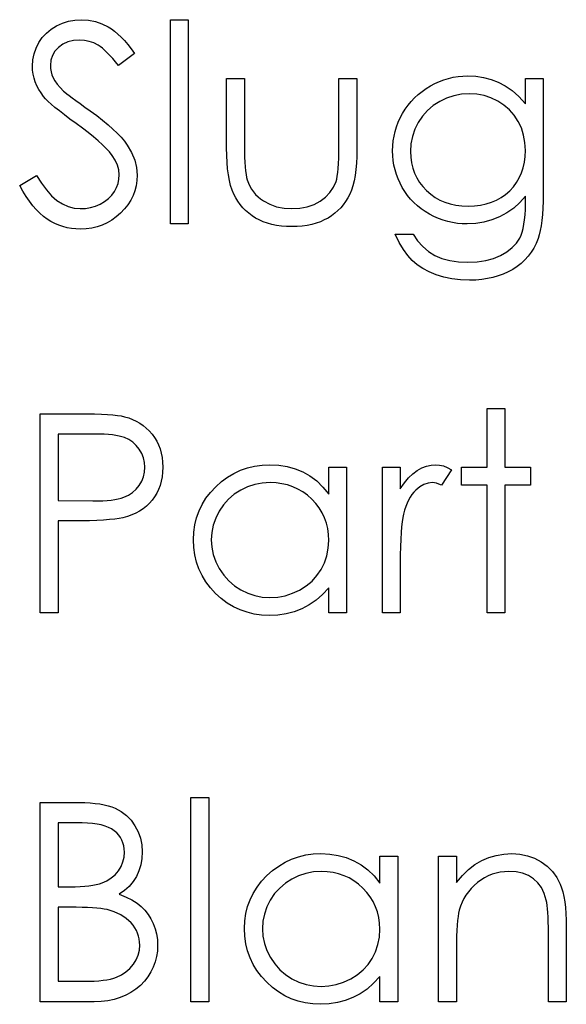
# Model space of a CAD drawing. Header units: inches. Extents: x 1687 to 2505, y -239 to -56.
# Tile 193 of 256: x 1856.743 to 1857.121, y -89.507 to -88.826. Entities that reach past the tile are written whole.
import ezdxf

# ---------------------------------------------------------------- set-up
doc = ezdxf.new("R2010")
doc.units = ezdxf.units.IN
doc.header["$LTSCALE"] = 0.5
doc.header["$MEASUREMENT"] = 0

msp = doc.modelspace()

# ---------------------------------------------------------------- linework, layer by layer
at = {"color": 7, "linetype": 'Continuous'}
for p, q in [((1856.76859, -88.83024), (1856.77265, -88.82839)), ((1856.77265, -88.82839), (1856.7769, -88.82704)), ((1856.7769, -88.82704), (1856.78129, -88.82627)), ((1856.78129, -88.82627), (1856.78587, -88.82599)), ((1856.78587, -88.82599), (1856.79073, -88.82629)), ((1856.79073, -88.82629), (1856.79545, -88.82723)), ((1856.79545, -88.82723), (1856.79998, -88.82881)), ((1856.79998, -88.82881), (1856.80437, -88.83099)), ((1856.84732, -88.82599), (1856.85968, -88.82599)), ((1856.84732, -88.96732), (1856.84732, -88.82599)), ((1856.85968, -88.82599), (1856.85968, -88.96732)), ((1856.75871, -88.83836), (1856.76155, -88.83524)), ((1856.76155, -88.83524), (1856.76487, -88.83256)), ((1856.76487, -88.83256), (1856.76859, -88.83024)), ((1856.80437, -88.83099), (1856.80655, -88.83237)), ((1856.80655, -88.83237), (1856.80873, -88.83399)), ((1856.80873, -88.83399), (1856.81096, -88.8359)), ((1856.81096, -88.8359), (1856.81323, -88.83805)), ((1856.75438, -88.84562), (1856.75628, -88.84183)), ((1856.75628, -88.84183), (1856.75871, -88.83836)), ((1856.7764, -88.84139), (1856.77298, -88.84297)), ((1856.78024, -88.84043), (1856.7764, -88.84139)), ((1856.78449, -88.84012), (1856.78024, -88.84043)), ((1856.78789, -88.84034), (1856.78449, -88.84012)), ((1856.79114, -88.84098), (1856.78789, -88.84034)), ((1856.79426, -88.84205), (1856.79114, -88.84098)), ((1856.79725, -88.84357), (1856.79426, -88.84205)), ((1856.81323, -88.83805), (1856.81552, -88.84048)), ((1856.81552, -88.84048), (1856.81784, -88.84316)), ((1856.75302, -88.84959), (1856.75438, -88.84562)), ((1856.76746, -88.84782), (1856.76569, -88.85078)), ((1856.76995, -88.84517), (1856.76746, -88.84782)), ((1856.77298, -88.84297), (1856.76995, -88.84517)), ((1856.79874, -88.84454), (1856.79725, -88.84357)), ((1856.80034, -88.84575), (1856.79874, -88.84454)), ((1856.80199, -88.84719), (1856.80034, -88.84575)), ((1856.8037, -88.84885), (1856.80199, -88.84719)), ((1856.80553, -88.85072), (1856.8037, -88.84885)), ((1856.82258, -88.84931), (1856.81141, -88.85779)), ((1856.81784, -88.84316), (1856.82021, -88.84611)), ((1856.82021, -88.84611), (1856.82258, -88.84931)), ((1856.75192, -88.85815), (1856.7522, -88.85379)), ((1856.7522, -88.85379), (1856.75302, -88.84959)), ((1856.76465, -88.85403), (1856.76429, -88.85757)), ((1856.76569, -88.85078), (1856.76465, -88.85403)), ((1856.8074, -88.85285), (1856.80553, -88.85072)), ((1856.80936, -88.85519), (1856.8074, -88.85285)), ((1856.81141, -88.85779), (1856.80936, -88.85519)), ((1856.75203, -88.86094), (1856.75192, -88.85815)), ((1856.75239, -88.8637), (1856.75203, -88.86094)), ((1856.76429, -88.85757), (1856.7644, -88.85978)), ((1856.7644, -88.85978), (1856.76478, -88.86196)), ((1856.76478, -88.86196), (1856.76536, -88.86411)), ((1856.753, -88.8664), (1856.75239, -88.8637)), ((1856.75385, -88.86902), (1856.753, -88.8664)), ((1856.75493, -88.87165), (1856.75385, -88.86902)), ((1856.76536, -88.86411), (1856.76622, -88.86624)), ((1856.76622, -88.86624), (1856.76741, -88.86839)), ((1856.76741, -88.86839), (1856.76898, -88.87062)), ((1856.88618, -88.86662), (1856.89855, -88.86662)), ((1856.88618, -88.91473), (1856.88618, -88.86662)), ((1856.89855, -88.86662), (1856.89855, -88.91333)), ((1856.96391, -88.91333), (1856.96391, -88.86662)), ((1856.96391, -88.86662), (1856.97628, -88.86662)), ((1856.97628, -88.86662), (1856.97628, -88.91565)), ((1857.03024, -88.87021), (1857.03336, -88.86877)), ((1857.03336, -88.86877), (1857.03654, -88.86759)), ((1857.03654, -88.86759), (1857.03974, -88.86659)), ((1857.03974, -88.86659), (1857.043, -88.86585)), ((1857.043, -88.86585), (1857.04631, -88.8653)), ((1857.04631, -88.8653), (1857.04965, -88.86497)), ((1857.04965, -88.86497), (1857.05302, -88.86486)), ((1857.05302, -88.86486), (1857.05856, -88.86513)), ((1857.05856, -88.86513), (1857.06392, -88.86593)), ((1857.06392, -88.86593), (1857.06908, -88.86726)), ((1857.06908, -88.86726), (1857.07405, -88.86913)), ((1857.07405, -88.86913), (1857.07888, -88.87167)), ((1857.09288, -88.86662), (1857.10524, -88.86662)), ((1857.09288, -88.88423), (1857.09288, -88.86662)), ((1857.10524, -88.86662), (1857.10524, -88.94653)), ((1856.75625, -88.87419), (1856.75493, -88.87165)), ((1856.75783, -88.87667), (1856.75625, -88.87419)), ((1856.75962, -88.87913), (1856.75783, -88.87667)), ((1856.76898, -88.87062), (1856.77097, -88.87294)), ((1856.77097, -88.87294), (1856.77337, -88.87537)), ((1856.77337, -88.87537), (1856.77428, -88.87617)), ((1856.77428, -88.87617), (1856.77558, -88.87722)), ((1857.01871, -88.87777), (1857.02136, -88.87565)), ((1857.02136, -88.87565), (1857.02417, -88.87366)), ((1857.02417, -88.87366), (1857.02715, -88.87184)), ((1857.02715, -88.87184), (1857.03024, -88.87021)), ((1857.07888, -88.87167), (1857.08366, -88.87504)), ((1857.08366, -88.87504), (1857.08829, -88.87924)), ((1856.76095, -88.88067), (1856.75962, -88.87913)), ((1856.76269, -88.88247), (1856.76095, -88.88067)), ((1856.76487, -88.88445), (1856.76269, -88.88247)), ((1856.77558, -88.87722), (1856.77729, -88.87852)), ((1856.77729, -88.87852), (1856.77941, -88.88012)), ((1856.77941, -88.88012), (1856.78193, -88.88197)), ((1856.78193, -88.88197), (1856.78485, -88.88407)), ((1857.01175, -88.88512), (1857.0139, -88.88252)), ((1857.0139, -88.88252), (1857.01622, -88.88006)), ((1857.01622, -88.88006), (1857.01871, -88.87777)), ((1857.03356, -88.88249), (1857.02908, -88.88536)), ((1857.03839, -88.88017), (1857.03356, -88.88249)), ((1857.04338, -88.87855), (1857.03839, -88.88017)), ((1857.0486, -88.87755), (1857.04338, -88.87855)), ((1857.05401, -88.87722), (1857.0486, -88.87755)), ((1857.0592, -88.87755), (1857.05401, -88.87722)), ((1857.06422, -88.87849), (1857.0592, -88.87755)), ((1857.06905, -88.88012), (1857.06422, -88.87849)), ((1857.07372, -88.88236), (1857.06905, -88.88012)), ((1857.07805, -88.88514), (1857.07372, -88.88236)), ((1857.08829, -88.87924), (1857.09288, -88.88423)), ((1856.76749, -88.88669), (1856.76487, -88.88445)), ((1856.77053, -88.88915), (1856.76749, -88.88669)), ((1856.77398, -88.89182), (1856.77053, -88.88915)), ((1856.78485, -88.88407), (1856.78816, -88.88644)), ((1856.78816, -88.88644), (1856.79189, -88.88909)), ((1856.79189, -88.88909), (1856.79636, -88.89238)), ((1857.00794, -88.8908), (1857.00976, -88.88788)), ((1857.00976, -88.88788), (1857.01175, -88.88512)), ((1857.02514, -88.88876), (1857.02169, -88.89265)), ((1857.02908, -88.88536), (1857.02514, -88.88876)), ((1857.08183, -88.8884), (1857.07805, -88.88514)), ((1857.08512, -88.89213), (1857.08183, -88.8884)), ((1856.77787, -88.89475), (1856.77398, -88.89182)), ((1856.7822, -88.89787), (1856.77787, -88.89475)), ((1856.79636, -88.89238), (1856.80047, -88.89555)), ((1856.80047, -88.89555), (1856.8042, -88.89864)), ((1857.00372, -88.90005), (1857.0049, -88.8969)), ((1857.0049, -88.8969), (1857.00631, -88.89384)), ((1857.00631, -88.89384), (1857.00794, -88.8908)), ((1857.01873, -88.89704), (1857.01639, -88.90179)), ((1857.02169, -88.89265), (1857.01873, -88.89704)), ((1857.08788, -88.89632), (1857.08512, -88.89213)), ((1857.09006, -88.90088), (1857.08788, -88.89632)), ((1856.78654, -88.90102), (1856.7822, -88.89787)), ((1856.79054, -88.90405), (1856.78654, -88.90102)), ((1856.79415, -88.90698), (1856.79054, -88.90405)), ((1856.8042, -88.89864), (1856.80757, -88.90165)), ((1856.80757, -88.90165), (1856.81058, -88.90455)), ((1857.00198, -88.90651), (1857.00275, -88.90325)), ((1857.00275, -88.90325), (1857.00372, -88.90005)), ((1857.01639, -88.90179), (1857.01473, -88.9067)), ((1857.09163, -88.90576), (1857.09006, -88.90088)), ((1856.79744, -88.90977), (1856.79415, -88.90698)), ((1856.80036, -88.91247), (1856.79744, -88.90977)), ((1856.81058, -88.90455), (1856.81323, -88.90736)), ((1856.81323, -88.90736), (1856.81552, -88.9101)), ((1856.81552, -88.9101), (1856.81742, -88.91275)), ((1857.00112, -88.91322), (1857.00145, -88.90982)), ((1857.00145, -88.90982), (1857.00198, -88.90651)), ((1857.01473, -88.9067), (1857.01371, -88.91184)), ((1857.09257, -88.91092), (1857.09163, -88.90576)), ((1856.80296, -88.91504), (1856.80036, -88.91247)), ((1856.80517, -88.91749), (1856.80296, -88.91504)), ((1856.80704, -88.91984), (1856.80517, -88.91749)), ((1856.81742, -88.91275), (1856.82046, -88.91794)), ((1856.88627, -88.9199), (1856.88618, -88.91473)), ((1856.89855, -88.91333), (1856.89858, -88.91744)), ((1856.89858, -88.91744), (1856.89866, -88.92119)), ((1856.96389, -88.9178), (1856.96391, -88.91333)), ((1856.97628, -88.91565), (1856.9762, -88.92064)), ((1857.00101, -88.91664), (1857.00112, -88.91322)), ((1857.00112, -88.92006), (1857.00101, -88.91664)), ((1857.01371, -88.91184), (1857.01338, -88.91714)), ((1857.01338, -88.91714), (1857.01354, -88.92114)), ((1857.09288, -88.91642), (1857.09257, -88.91092)), ((1857.09271, -88.92064), (1857.09288, -88.91642)), ((1856.8092, -88.92318), (1856.80704, -88.91984)), ((1856.81074, -88.92652), (1856.8092, -88.92318)), ((1856.82046, -88.91794), (1856.82261, -88.92313)), ((1856.82261, -88.92313), (1856.82391, -88.92834)), ((1856.88649, -88.92473), (1856.88627, -88.9199)), ((1856.89866, -88.92119), (1856.89883, -88.92464)), ((1856.96364, -88.92555), (1856.96378, -88.92188)), ((1856.96378, -88.92188), (1856.96389, -88.9178)), ((1856.9762, -88.92064), (1856.97598, -88.92533)), ((1857.00143, -88.92343), (1857.00112, -88.92006)), ((1857.00195, -88.92671), (1857.00143, -88.92343)), ((1857.01354, -88.92114), (1857.01407, -88.92497)), ((1857.09219, -88.92464), (1857.09271, -88.92064)), ((1856.81168, -88.92994), (1856.81074, -88.92652)), ((1856.81199, -88.93337), (1856.81168, -88.92994)), ((1856.82391, -88.92834), (1856.82435, -88.93356)), ((1856.88687, -88.9292), (1856.88649, -88.92473)), ((1856.88742, -88.93337), (1856.88687, -88.9292)), ((1856.89883, -88.92464), (1856.89905, -88.92776)), ((1856.89905, -88.92776), (1856.89932, -88.93052)), ((1856.89932, -88.93052), (1856.89965, -88.93298)), ((1856.96311, -88.93171), (1856.96342, -88.92884)), ((1856.96342, -88.92884), (1856.96364, -88.92555)), ((1856.97559, -88.92972), (1856.97504, -88.93375)), ((1856.97598, -88.92533), (1856.97559, -88.92972)), ((1857.00267, -88.92992), (1857.00195, -88.92671)), ((1857.00361, -88.93306), (1857.00267, -88.92992)), ((1857.01407, -88.92497), (1857.01495, -88.92865)), ((1857.01495, -88.92865), (1857.01617, -88.9321)), ((1857.09017, -88.93204), (1857.09136, -88.92845)), ((1857.09136, -88.92845), (1857.09219, -88.92464)), ((1856.74309, -88.94074), (1856.75474, -88.93375)), ((1856.75474, -88.93375), (1856.75808, -88.93914)), ((1856.81116, -88.93927), (1856.81176, -88.93638)), ((1856.81176, -88.93638), (1856.81199, -88.93337)), ((1856.82419, -88.93726), (1856.82363, -88.94085)), ((1856.82435, -88.93356), (1856.82419, -88.93726)), ((1856.88812, -88.93718), (1856.88742, -88.93337)), ((1856.88897, -88.94068), (1856.88812, -88.93718)), ((1856.89965, -88.93298), (1856.90004, -88.93508)), ((1856.90004, -88.93508), (1856.90051, -88.93687)), ((1856.90051, -88.93687), (1856.90134, -88.93911)), ((1856.96005, -88.9419), (1856.96187, -88.93787)), ((1856.96187, -88.93787), (1856.96234, -88.93621)), ((1856.96234, -88.93621), (1856.96275, -88.93417)), ((1856.96275, -88.93417), (1856.96311, -88.93171)), ((1856.97435, -88.93751), (1856.97349, -88.9409)), ((1856.97504, -88.93375), (1856.97435, -88.93751)), ((1857.00477, -88.93613), (1857.00361, -88.93306)), ((1857.00612, -88.93914), (1857.00477, -88.93613)), ((1857.01617, -88.9321), (1857.01771, -88.93541)), ((1857.01771, -88.93541), (1857.01962, -88.93853)), ((1857.08675, -88.93858), (1857.08862, -88.93541)), ((1857.08862, -88.93541), (1857.09017, -88.93204)), ((1856.7453, -88.94466), (1856.74309, -88.94074)), ((1856.74753, -88.94827), (1856.7453, -88.94466)), ((1856.75808, -88.93914), (1856.76153, -88.9438)), ((1856.76153, -88.9438), (1856.76512, -88.94775)), ((1856.80674, -88.94744), (1856.80862, -88.94488)), ((1856.80862, -88.94488), (1856.81008, -88.94212)), ((1856.81008, -88.94212), (1856.81116, -88.93927)), ((1856.82275, -88.9443), (1856.82148, -88.94764)), ((1856.82363, -88.94085), (1856.82275, -88.9443)), ((1856.88999, -88.94383), (1856.88897, -88.94068)), ((1856.89115, -88.94664), (1856.88999, -88.94383)), ((1856.90134, -88.93911), (1856.9023, -88.94123)), ((1856.9023, -88.94123), (1856.90346, -88.94322)), ((1856.90346, -88.94322), (1856.90476, -88.9451)), ((1856.95759, -88.94551), (1856.96005, -88.9419)), ((1856.97247, -88.94399), (1856.97131, -88.94678)), ((1856.97349, -88.9409), (1856.97247, -88.94399)), ((1857.00766, -88.94206), (1857.00612, -88.93914)), ((1857.00943, -88.94488), (1857.00766, -88.94206)), ((1857.01136, -88.94755), (1857.00943, -88.94488)), ((1857.01962, -88.93853), (1857.02188, -88.94148)), ((1857.02188, -88.94148), (1857.02447, -88.94424)), ((1857.02447, -88.94424), (1857.02735, -88.94675)), ((1857.07918, -88.94681), (1857.082, -88.94432)), ((1857.082, -88.94432), (1857.08454, -88.94156)), ((1857.08454, -88.94156), (1857.08675, -88.93858)), ((1856.74982, -88.95161), (1856.74753, -88.94827)), ((1856.75217, -88.95465), (1856.74982, -88.95161)), ((1856.76512, -88.94775), (1856.76884, -88.95098)), ((1856.76884, -88.95098), (1856.77268, -88.95349)), ((1856.80183, -88.95178), (1856.80448, -88.94974)), ((1856.80448, -88.94974), (1856.80674, -88.94744)), ((1856.81988, -88.95087), (1856.81789, -88.95396)), ((1856.82148, -88.94764), (1856.81988, -88.95087)), ((1856.89248, -88.94921), (1856.89115, -88.94664)), ((1856.89397, -88.95164), (1856.89248, -88.94921)), ((1856.8956, -88.95393), (1856.89397, -88.95164)), ((1856.90476, -88.9451), (1856.90625, -88.94686)), ((1856.90625, -88.94686), (1856.90791, -88.94849)), ((1856.90791, -88.94849), (1856.9097, -88.95001)), ((1856.9097, -88.95001), (1856.91169, -88.95139)), ((1856.91169, -88.95139), (1856.91602, -88.95371)), ((1856.94666, -88.95379), (1856.95086, -88.95153)), ((1856.95086, -88.95153), (1856.95453, -88.94874)), ((1856.95453, -88.94874), (1856.95759, -88.94551)), ((1856.96852, -88.95172), (1856.96687, -88.95399)), ((1856.96999, -88.94932), (1856.96852, -88.95172)), ((1856.97131, -88.94678), (1856.96999, -88.94932)), ((1857.01346, -88.95007), (1857.01136, -88.94755)), ((1857.01572, -88.95244), (1857.01346, -88.95007)), ((1857.02735, -88.94675), (1857.03044, -88.94893)), ((1857.03044, -88.94893), (1857.03375, -88.95076)), ((1857.03375, -88.95076), (1857.03723, -88.95227)), ((1857.06939, -88.9523), (1857.07286, -88.95081)), ((1857.07286, -88.95081), (1857.07612, -88.94896)), ((1857.07612, -88.94896), (1857.07918, -88.94681)), ((1857.09288, -88.94802), (1857.08901, -88.95241)), ((1857.09288, -88.95324), (1857.09288, -88.94802)), ((1857.10519, -88.95164), (1857.10502, -88.95639)), ((1857.10524, -88.94653), (1857.10519, -88.95164)), ((1856.75457, -88.95741), (1856.75217, -88.95465)), ((1856.75703, -88.95987), (1856.75457, -88.95741)), ((1856.77268, -88.95349), (1856.77665, -88.95528)), ((1856.77665, -88.95528), (1856.78077, -88.95636)), ((1856.78077, -88.95636), (1856.78499, -88.95672)), ((1856.78499, -88.95672), (1856.78861, -88.95653)), ((1856.78861, -88.95653), (1856.79211, -88.95592)), ((1856.79211, -88.95592), (1856.79551, -88.95492)), ((1856.79551, -88.95492), (1856.79879, -88.95352)), ((1856.79879, -88.95352), (1856.80183, -88.95178)), ((1856.81557, -88.95691), (1856.81287, -88.95976)), ((1856.81789, -88.95396), (1856.81557, -88.95691)), ((1856.89739, -88.95608), (1856.8956, -88.95393)), ((1856.89935, -88.95807), (1856.89739, -88.95608)), ((1856.90147, -88.95992), (1856.89935, -88.95807)), ((1856.91602, -88.95371), (1856.92077, -88.95539)), ((1856.92077, -88.95539), (1856.9259, -88.95639)), ((1856.9259, -88.95639), (1856.93142, -88.95672)), ((1856.93142, -88.95672), (1856.93695, -88.95639)), ((1856.93695, -88.95639), (1856.94202, -88.95542)), ((1856.94202, -88.95542), (1856.94666, -88.95379)), ((1856.96314, -88.9581), (1856.96104, -88.95992)), ((1856.9651, -88.95611), (1856.96314, -88.9581)), ((1856.96687, -88.95399), (1856.9651, -88.95611)), ((1857.01818, -88.95468), (1857.01572, -88.95244)), ((1857.0208, -88.95675), (1857.01818, -88.95468)), ((1857.02359, -88.95868), (1857.0208, -88.95675)), ((1857.03723, -88.95227), (1857.04093, -88.95343)), ((1857.04093, -88.95343), (1857.04485, -88.95429)), ((1857.04485, -88.95429), (1857.04896, -88.95479)), ((1857.04896, -88.95479), (1857.05327, -88.95495)), ((1857.05327, -88.95495), (1857.05763, -88.95479)), ((1857.05763, -88.95479), (1857.06177, -88.95429)), ((1857.06177, -88.95429), (1857.06569, -88.95346)), ((1857.06569, -88.95346), (1857.06939, -88.9523)), ((1857.08476, -88.95628), (1857.0801, -88.95959)), ((1857.08901, -88.95241), (1857.08476, -88.95628)), ((1857.09263, -88.96097), (1857.09282, -88.95724)), ((1857.09282, -88.95724), (1857.09288, -88.95324)), ((1857.10502, -88.95639), (1857.10472, -88.96078)), ((1856.75951, -88.96205), (1856.75703, -88.95987)), ((1856.76205, -88.96392), (1856.75951, -88.96205)), ((1856.76467, -88.96555), (1856.76205, -88.96392)), ((1856.80682, -88.96461), (1856.80357, -88.96652)), ((1856.80992, -88.96235), (1856.80682, -88.96461)), ((1856.81287, -88.95976), (1856.80992, -88.96235)), ((1856.90377, -88.96163), (1856.90147, -88.95992)), ((1856.9062, -88.96318), (1856.90377, -88.96163)), ((1856.90879, -88.96456), (1856.9062, -88.96318)), ((1856.91155, -88.96577), (1856.90879, -88.96456)), ((1856.95378, -88.96456), (1856.95105, -88.96577)), ((1856.95635, -88.96318), (1856.95378, -88.96456)), ((1856.95878, -88.96163), (1856.95635, -88.96318)), ((1856.96104, -88.95992), (1856.95878, -88.96163)), ((1857.02655, -88.96047), (1857.02359, -88.95868)), ((1857.02961, -88.96207), (1857.02655, -88.96047)), ((1857.03276, -88.96345), (1857.02961, -88.96207)), ((1857.03593, -88.96464), (1857.03276, -88.96345)), ((1857.03916, -88.96561), (1857.03593, -88.96464)), ((1857.06966, -88.96453), (1857.06414, -88.96608)), ((1857.07502, -88.96235), (1857.06966, -88.96453)), ((1857.0801, -88.95959), (1857.07502, -88.96235)), ((1857.09188, -88.96751), (1857.09232, -88.96439)), ((1857.09232, -88.96439), (1857.09263, -88.96097)), ((1857.10433, -88.96481), (1857.10381, -88.96851)), ((1857.10472, -88.96078), (1857.10433, -88.96481)), ((1856.76735, -88.96696), (1856.76467, -88.96555)), ((1856.77011, -88.96815), (1856.76735, -88.96696)), ((1856.77293, -88.96911), (1856.77011, -88.96815)), ((1856.77583, -88.96989), (1856.77293, -88.96911)), ((1856.77881, -88.97041), (1856.77583, -88.96989)), ((1856.78187, -88.97074), (1856.77881, -88.97041)), ((1856.78499, -88.97085), (1856.78187, -88.97074)), ((1856.78902, -88.97069), (1856.78499, -88.97085)), ((1856.79288, -88.97016), (1856.78902, -88.97069)), ((1856.79661, -88.96928), (1856.79288, -88.97016)), ((1856.80017, -88.96806), (1856.79661, -88.96928)), ((1856.80357, -88.96652), (1856.80017, -88.96806)), ((1856.85968, -88.96732), (1856.84732, -88.96732)), ((1856.91445, -88.96677), (1856.91155, -88.96577)), ((1856.91751, -88.96759), (1856.91445, -88.96677)), ((1856.92074, -88.96826), (1856.91751, -88.96759)), ((1856.92411, -88.96873), (1856.92074, -88.96826)), ((1856.92764, -88.969), (1856.92411, -88.96873)), ((1856.93131, -88.96908), (1856.92764, -88.969)), ((1856.93501, -88.969), (1856.93131, -88.96908)), ((1856.93852, -88.96873), (1856.93501, -88.969)), ((1856.94189, -88.96826), (1856.93852, -88.96873)), ((1856.94512, -88.96759), (1856.94189, -88.96826)), ((1856.94815, -88.96677), (1856.94512, -88.96759)), ((1856.95105, -88.96577), (1856.94815, -88.96677)), ((1857.04244, -88.96635), (1857.03916, -88.96561)), ((1857.04578, -88.96688), (1857.04244, -88.96635)), ((1857.04918, -88.96721), (1857.04578, -88.96688)), ((1857.05263, -88.96732), (1857.04918, -88.96721)), ((1857.05848, -88.96701), (1857.05263, -88.96732)), ((1857.06414, -88.96608), (1857.05848, -88.96701)), ((1857.09067, -88.97289), (1857.09133, -88.97035)), ((1857.09133, -88.97035), (1857.09188, -88.96751)), ((1857.10317, -88.97182), (1857.10243, -88.9748)), ((1857.10381, -88.96851), (1857.10317, -88.97182)), ((1857.00554, -88.98002), (1857.00278, -88.97438)), ((1857.00278, -88.97438), (1857.01515, -88.97438)), ((1857.01515, -88.97438), (1857.01826, -88.97902)), ((1857.08661, -88.98054), (1857.08893, -88.97709)), ((1857.08893, -88.97709), (1857.08987, -88.97513)), ((1857.08987, -88.97513), (1857.09067, -88.97289)), ((1857.10157, -88.97742), (1857.10019, -88.98079)), ((1857.10243, -88.9748), (1857.10157, -88.97742)), ((1857.00844, -88.98493), (1857.00554, -88.98002)), ((1857.01145, -88.9891), (1857.00844, -88.98493)), ((1857.01826, -88.97902), (1857.02183, -88.983)), ((1857.02183, -88.983), (1857.0258, -88.98636)), ((1857.08001, -88.98653), (1857.08366, -88.98369)), ((1857.08366, -88.98369), (1857.08661, -88.98054)), ((1857.09859, -88.98394), (1857.09677, -88.98689)), ((1857.10019, -88.98079), (1857.09859, -88.98394)), ((1857.01459, -88.99258), (1857.01145, -88.9891)), ((1857.01804, -88.99553), (1857.01459, -88.99258)), ((1857.0258, -88.98636), (1857.03019, -88.98907)), ((1857.03019, -88.98907), (1857.03507, -88.99114)), ((1857.03507, -88.99114), (1857.04051, -88.99263)), ((1857.06541, -88.99263), (1857.07082, -88.99114)), ((1857.07082, -88.99114), (1857.07571, -88.98907)), ((1857.07571, -88.98907), (1857.08001, -88.98653)), ((1857.09238, -88.99222), (1857.08987, -88.99459)), ((1857.0947, -88.98965), (1857.09238, -88.99222)), ((1857.09677, -88.98689), (1857.0947, -88.98965)), ((1857.02194, -88.99815), (1857.01804, -88.99553)), ((1857.02632, -89.00047), (1857.02194, -88.99815)), ((1857.04051, -88.99263), (1857.04647, -88.99351)), ((1857.04647, -88.99351), (1857.05302, -88.99382)), ((1857.05302, -88.99382), (1857.05948, -88.99351)), ((1857.05948, -88.99351), (1857.06541, -88.99263)), ((1857.0841, -88.99873), (1857.08092, -89.00047)), ((1857.08711, -88.99677), (1857.0841, -88.99873)), ((1857.08987, -88.99459), (1857.08711, -88.99677)), ((1857.03118, -89.00248), (1857.02632, -89.00047)), ((1857.03645, -89.00411), (1857.03118, -89.00248)), ((1857.04206, -89.00525), (1857.03645, -89.00411)), ((1857.04797, -89.00596), (1857.04206, -89.00525)), ((1857.0542, -89.00618), (1857.04797, -89.00596)), ((1857.05848, -89.00607), (1857.0542, -89.00618)), ((1857.06262, -89.00571), (1857.05848, -89.00607)), ((1857.0666, -89.00513), (1857.06262, -89.00571)), ((1857.07041, -89.00431), (1857.0666, -89.00513)), ((1857.07408, -89.00329), (1857.07041, -89.00431)), ((1857.07758, -89.00199), (1857.07408, -89.00329)), ((1857.08092, -89.00047), (1857.07758, -89.00199)), ((1856.75722, -89.09855), (1856.78424, -89.09855)), ((1856.75722, -89.23635), (1856.75722, -89.09855)), ((1856.78424, -89.09855), (1856.78982, -89.09858)), ((1856.78982, -89.09858), (1856.79493, -89.09869)), ((1856.79493, -89.09869), (1856.79956, -89.09886)), ((1856.79956, -89.09886), (1856.80373, -89.09908)), ((1856.80373, -89.09908), (1856.8074, -89.09935)), ((1856.8074, -89.09935), (1856.81063, -89.09971)), ((1856.81063, -89.09971), (1856.81337, -89.10013)), ((1856.81337, -89.10013), (1856.81563, -89.10062)), ((1856.81563, -89.10062), (1856.81847, -89.10145)), ((1856.81847, -89.10145), (1856.82118, -89.10247)), ((1857.06638, -89.09502), (1857.07874, -89.09502)), ((1857.06638, -89.13565), (1857.06638, -89.09502)), ((1857.07874, -89.09502), (1857.07874, -89.13565)), ((1856.82118, -89.10247), (1856.82374, -89.10369)), ((1856.82374, -89.10369), (1856.8262, -89.10509)), ((1856.8262, -89.10509), (1856.82849, -89.10669)), ((1856.82849, -89.10669), (1856.83067, -89.10849)), ((1856.76959, -89.11268), (1856.76959, -89.15862)), ((1856.79479, -89.11268), (1856.76959, -89.11268)), ((1856.79827, -89.11271), (1856.79479, -89.11268)), ((1856.8015, -89.11282), (1856.79827, -89.11271)), ((1856.80445, -89.11302), (1856.8015, -89.11282)), ((1856.80718, -89.11329), (1856.80445, -89.11302)), ((1856.80964, -89.11362), (1856.80718, -89.11329)), ((1856.81187, -89.11404), (1856.80964, -89.11362)), ((1856.81383, -89.11453), (1856.81187, -89.11404)), ((1856.81555, -89.11509), (1856.81383, -89.11453)), ((1856.81855, -89.11647), (1856.81555, -89.11509)), ((1856.83067, -89.10849), (1856.83272, -89.11048)), ((1856.83272, -89.11048), (1856.83462, -89.11266)), ((1856.83462, -89.11266), (1856.83636, -89.115)), ((1856.83636, -89.115), (1856.83785, -89.11749)), ((1856.82129, -89.11829), (1856.81855, -89.11647)), ((1856.82366, -89.1205), (1856.82129, -89.11829)), ((1856.82576, -89.12312), (1856.82366, -89.1205)), ((1856.83785, -89.11749), (1856.83912, -89.12014)), ((1856.83912, -89.12014), (1856.84017, -89.1229)), ((1856.82747, -89.12602), (1856.82576, -89.12312)), ((1856.82869, -89.12905), (1856.82747, -89.12602)), ((1856.84017, -89.1229), (1856.84097, -89.12585)), ((1856.84097, -89.12585), (1856.84155, -89.12892)), ((1856.8294, -89.13226), (1856.82869, -89.12905)), ((1856.82965, -89.13557), (1856.8294, -89.13226)), ((1856.8294, -89.13896), (1856.82965, -89.13557)), ((1856.84155, -89.12892), (1856.84191, -89.13215)), ((1856.84191, -89.13215), (1856.84202, -89.13551)), ((1856.84202, -89.13551), (1856.84191, -89.13891)), ((1856.90062, -89.13601), (1856.90559, -89.13482)), ((1856.90559, -89.13482), (1856.91075, -89.13413)), ((1856.91075, -89.13413), (1856.9161, -89.13388)), ((1856.9161, -89.13388), (1856.92226, -89.13419)), ((1856.92226, -89.13419), (1856.92811, -89.1351)), ((1856.92811, -89.1351), (1856.93366, -89.13664)), ((1856.95685, -89.15428), (1856.95685, -89.13565)), ((1856.95685, -89.13565), (1856.96921, -89.13565)), ((1856.96921, -89.13565), (1856.96921, -89.23635)), ((1856.99395, -89.13565), (1857.00631, -89.13565)), ((1856.99395, -89.23635), (1856.99395, -89.13565)), ((1857.00631, -89.13565), (1857.00631, -89.15047)), ((1857.02113, -89.13609), (1857.02434, -89.13485)), ((1857.02434, -89.13485), (1857.02757, -89.13413)), ((1857.02757, -89.13413), (1857.03088, -89.13388)), ((1857.03088, -89.13388), (1857.03345, -89.1341)), ((1857.03345, -89.1341), (1857.0361, -89.13474)), ((1857.0361, -89.13474), (1857.03883, -89.13582)), ((1857.04871, -89.14802), (1857.04871, -89.13565)), ((1857.04871, -89.13565), (1857.06638, -89.13565)), ((1857.07874, -89.13565), (1857.09641, -89.13565)), ((1857.09641, -89.13565), (1857.09641, -89.14802)), ((1856.82747, -89.14528), (1856.82869, -89.14222)), ((1856.82869, -89.14222), (1856.8294, -89.13896)), ((1856.84155, -89.14214), (1856.841, -89.14523)), ((1856.84191, -89.13891), (1856.84155, -89.14214)), ((1856.8827, -89.14553), (1856.8869, -89.14244)), ((1856.8869, -89.14244), (1856.89126, -89.13982)), ((1856.89126, -89.13982), (1856.89584, -89.13769)), ((1856.89584, -89.13769), (1856.90062, -89.13601)), ((1856.93366, -89.13664), (1856.9389, -89.13877)), ((1856.9389, -89.13877), (1856.94385, -89.14156)), ((1856.94385, -89.14156), (1856.94851, -89.14509)), ((1857.01203, -89.14291), (1857.01498, -89.14007)), ((1857.01498, -89.14007), (1857.01802, -89.1378)), ((1857.01802, -89.1378), (1857.02113, -89.13609)), ((1857.04164, -89.13733), (1857.03485, -89.14804)), ((1857.03883, -89.13582), (1857.04164, -89.13733)), ((1856.82363, -89.15083), (1856.82576, -89.14821)), ((1856.82576, -89.14821), (1856.82747, -89.14528)), ((1856.8402, -89.14815), (1856.83915, -89.15094)), ((1856.841, -89.14523), (1856.8402, -89.14815)), ((1856.87509, -89.15299), (1856.87873, -89.14909)), ((1856.87873, -89.14909), (1856.8827, -89.14553)), ((1856.9007, -89.14918), (1856.89593, -89.15144)), ((1856.90567, -89.14755), (1856.9007, -89.14918)), ((1856.91086, -89.14658), (1856.90567, -89.14755)), ((1856.91627, -89.14625), (1856.91086, -89.14658)), ((1856.92047, -89.14642), (1856.91627, -89.14625)), ((1856.9245, -89.14697), (1856.92047, -89.14642)), ((1856.92836, -89.14785), (1856.9245, -89.14697)), ((1856.93206, -89.14912), (1856.92836, -89.14785)), ((1856.93556, -89.15072), (1856.93206, -89.14912)), ((1856.94851, -89.14509), (1856.95282, -89.14931)), ((1857.00631, -89.15047), (1857.00913, -89.14639)), ((1857.00913, -89.14639), (1857.01203, -89.14291)), ((1857.01981, -89.14923), (1857.01699, -89.15155)), ((1857.02265, -89.14758), (1857.01981, -89.14923)), ((1857.02558, -89.14658), (1857.02265, -89.14758)), ((1857.02853, -89.14625), (1857.02558, -89.14658)), ((1857.02989, -89.14636), (1857.02853, -89.14625)), ((1857.0314, -89.14669), (1857.02989, -89.14636)), ((1857.03306, -89.14727), (1857.0314, -89.14669)), ((1857.03485, -89.14804), (1857.03306, -89.14727)), ((1857.06638, -89.14802), (1857.04871, -89.14802)), ((1857.06638, -89.23635), (1857.06638, -89.14802)), ((1857.09641, -89.14802), (1857.07874, -89.14802)), ((1857.07874, -89.14802), (1857.07874, -89.23635)), ((1856.8151, -89.15641), (1856.81831, -89.15495)), ((1856.81831, -89.15495), (1856.82118, -89.1531)), ((1856.82118, -89.1531), (1856.82363, -89.15083)), ((1856.83641, -89.15605), (1856.8347, -89.15837)), ((1856.8379, -89.15357), (1856.83641, -89.15605)), ((1856.83915, -89.15094), (1856.8379, -89.15357)), ((1856.87194, -89.1571), (1856.87509, -89.15299)), ((1856.89151, -89.15428), (1856.88756, -89.15768)), ((1856.89593, -89.15144), (1856.89151, -89.15428)), ((1856.93893, -89.15268), (1856.93556, -89.15072)), ((1856.94211, -89.15503), (1856.93893, -89.15268)), ((1856.94512, -89.15771), (1856.94211, -89.15503)), ((1856.95282, -89.14931), (1856.95685, -89.15428)), ((1857.01437, -89.15456), (1857.01321, -89.15633)), ((1857.01564, -89.15296), (1857.01437, -89.15456)), ((1857.01699, -89.15155), (1857.01564, -89.15296)), ((1856.76959, -89.15862), (1856.79371, -89.15892)), ((1856.79371, -89.15892), (1856.79725, -89.15889)), ((1856.79725, -89.15889), (1856.80053, -89.15875)), ((1856.80053, -89.15875), (1856.80357, -89.15856)), ((1856.80357, -89.15856), (1856.80638, -89.15829)), ((1856.80638, -89.15829), (1856.80892, -89.15793)), ((1856.80892, -89.15793), (1856.81124, -89.15751)), ((1856.81124, -89.15751), (1856.81328, -89.15699)), ((1856.81328, -89.15699), (1856.8151, -89.15641)), ((1856.8307, -89.16251), (1856.82844, -89.1643)), ((1856.8328, -89.16052), (1856.8307, -89.16251)), ((1856.8347, -89.15837), (1856.8328, -89.16052)), ((1856.86711, -89.16585), (1856.86929, -89.16138)), ((1856.86929, -89.16138), (1856.87194, -89.1571)), ((1856.88408, -89.16157), (1856.88108, -89.16601)), ((1856.88756, -89.15768), (1856.88408, -89.16157)), ((1856.94788, -89.16066), (1856.94512, -89.15771)), ((1856.95025, -89.16378), (1856.94788, -89.16066)), ((1857.01015, -89.16276), (1857.00929, -89.16527)), ((1857.01109, -89.16044), (1857.01015, -89.16276)), ((1857.01211, -89.15829), (1857.01109, -89.16044)), ((1857.01321, -89.15633), (1857.01211, -89.15829)), ((1856.81764, -89.1696), (1856.81452, -89.17049)), ((1856.8206, -89.16855), (1856.81764, -89.1696)), ((1856.82339, -89.16731), (1856.8206, -89.16855)), ((1856.82601, -89.1659), (1856.82339, -89.16731)), ((1856.82844, -89.1643), (1856.82601, -89.1659)), ((1856.8654, -89.17054), (1856.86711, -89.16585)), ((1856.88108, -89.16601), (1856.87867, -89.17076)), ((1856.95226, -89.16709), (1856.95025, -89.16378)), ((1856.95392, -89.17057), (1856.95226, -89.16709)), ((1857.00852, -89.16795), (1857.008, -89.17035)), ((1857.00929, -89.16527), (1857.00852, -89.16795)), ((1856.77944, -89.17275), (1856.76959, -89.17275)), ((1856.76959, -89.17275), (1856.76959, -89.23635)), ((1856.78562, -89.17272), (1856.77944, -89.17275)), ((1856.79128, -89.17261), (1856.78562, -89.17272)), ((1856.79642, -89.17242), (1856.79128, -89.17261)), ((1856.80105, -89.17217), (1856.79642, -89.17242)), ((1856.80519, -89.17187), (1856.80105, -89.17217)), ((1856.80881, -89.17148), (1856.80519, -89.17187)), ((1856.81193, -89.17101), (1856.80881, -89.17148)), ((1856.81452, -89.17049), (1856.81193, -89.17101)), ((1856.86347, -89.18048), (1856.86418, -89.1754)), ((1856.86418, -89.1754), (1856.8654, -89.17054)), ((1856.87696, -89.17568), (1856.87591, -89.1807)), ((1856.87867, -89.17076), (1856.87696, -89.17568)), ((1856.95519, -89.17421), (1856.95392, -89.17057)), ((1856.9561, -89.17805), (1856.95519, -89.17421)), ((1857.00755, -89.1733), (1857.00717, -89.17681)), ((1857.008, -89.17035), (1857.00755, -89.1733)), ((1856.86322, -89.18572), (1856.86347, -89.18048)), ((1856.87591, -89.1807), (1856.87558, -89.18586)), ((1856.95665, -89.18205), (1856.9561, -89.17805)), ((1856.95685, -89.18622), (1856.95665, -89.18205)), ((1857.00686, -89.18086), (1857.00662, -89.18545)), ((1857.00717, -89.17681), (1857.00686, -89.18086)), ((1856.86347, -89.19108), (1856.86322, -89.18572)), ((1856.87558, -89.18586), (1856.87594, -89.191)), ((1856.95652, -89.19169), (1856.95685, -89.18622)), ((1857.00662, -89.18545), (1857.00645, -89.19058)), ((1856.86418, -89.19624), (1856.86347, -89.19108)), ((1856.86537, -89.20118), (1856.86418, -89.19624)), ((1856.87594, -89.191), (1856.87696, -89.19602)), ((1856.87696, -89.19602), (1856.8787, -89.20093)), ((1856.95389, -89.20176), (1856.95555, -89.19685)), ((1856.95555, -89.19685), (1856.95652, -89.19169)), ((1857.00634, -89.19627), (1857.00631, -89.20251)), ((1857.00645, -89.19058), (1857.00634, -89.19627)), ((1856.86705, -89.20593), (1856.86537, -89.20118)), ((1856.8787, -89.20093), (1856.88113, -89.20574)), ((1856.9516, -89.20637), (1856.95389, -89.20176)), ((1857.00631, -89.20251), (1857.00631, -89.23635)), ((1856.86923, -89.21048), (1856.86705, -89.20593)), ((1856.87186, -89.21482), (1856.86923, -89.21048)), ((1856.88113, -89.20574), (1856.88417, -89.21021)), ((1856.88417, -89.21021), (1856.88765, -89.21415)), ((1856.9487, -89.21059), (1856.9516, -89.20637)), ((1856.87498, -89.21893), (1856.87186, -89.21482)), ((1856.88765, -89.21415), (1856.89162, -89.21758)), ((1856.94125, -89.21769), (1856.94528, -89.21438)), ((1856.94528, -89.21438), (1856.9487, -89.21059)), ((1856.87859, -89.22285), (1856.87498, -89.21893)), ((1856.88254, -89.22644), (1856.87859, -89.22285)), ((1856.89162, -89.21758), (1856.89606, -89.22048)), ((1856.89606, -89.22048), (1856.90084, -89.22279)), ((1856.90084, -89.22279), (1856.90578, -89.22442)), ((1856.92673, -89.22445), (1856.93178, -89.22282)), ((1856.93178, -89.22282), (1856.9367, -89.22053)), ((1856.9367, -89.22053), (1856.94125, -89.21769)), ((1856.95257, -89.22357), (1856.94807, -89.22754)), ((1856.95685, -89.21893), (1856.95257, -89.22357)), ((1856.95685, -89.23635), (1856.95685, -89.21893)), ((1856.88668, -89.22953), (1856.88254, -89.22644)), ((1856.89104, -89.23215), (1856.88668, -89.22953)), ((1856.90578, -89.22442), (1856.91089, -89.22542)), ((1856.91089, -89.22542), (1856.91616, -89.22575)), ((1856.91616, -89.22575), (1856.92151, -89.22542)), ((1856.92151, -89.22542), (1856.92673, -89.22445)), ((1856.94327, -89.23085), (1856.93824, -89.2335)), ((1856.94807, -89.22754), (1856.94327, -89.23085)), ((1856.76959, -89.23635), (1856.75722, -89.23635)), ((1856.89557, -89.2343), (1856.89104, -89.23215)), ((1856.90032, -89.23596), (1856.89557, -89.2343)), ((1856.90526, -89.23715), (1856.90032, -89.23596)), ((1856.91039, -89.23787), (1856.90526, -89.23715)), ((1856.92748, -89.23695), (1856.92171, -89.23784)), ((1856.93297, -89.23552), (1856.92748, -89.23695)), ((1856.93824, -89.2335), (1856.93297, -89.23552)), ((1856.96921, -89.23635), (1856.95685, -89.23635)), ((1857.00631, -89.23635), (1856.99395, -89.23635)), ((1857.07874, -89.23635), (1857.06638, -89.23635)), ((1856.91572, -89.23811), (1856.91039, -89.23787)), ((1856.92171, -89.23784), (1856.91572, -89.23811)), ((1856.86145, -89.36405), (1856.87382, -89.36405)), ((1856.86145, -89.50538), (1856.86145, -89.36405)), ((1856.87382, -89.36405), (1856.87382, -89.50538)), ((1856.75722, -89.36758), (1856.78411, -89.36758)), ((1856.75722, -89.50538), (1856.75722, -89.36758)), ((1856.78411, -89.36758), (1856.78805, -89.36764)), ((1856.78805, -89.36764), (1856.79175, -89.36783)), ((1856.79175, -89.36783), (1856.79523, -89.36813)), ((1856.79523, -89.36813), (1856.79846, -89.36857)), ((1856.79846, -89.36857), (1856.80147, -89.36913)), ((1856.80147, -89.36913), (1856.80423, -89.36979)), ((1856.80423, -89.36979), (1856.80677, -89.37059)), ((1856.80677, -89.37059), (1856.80906, -89.37153)), ((1856.80906, -89.37153), (1856.8132, -89.37376)), ((1856.8132, -89.37376), (1856.81687, -89.3765)), ((1856.81687, -89.3765), (1856.82007, -89.37981)), ((1856.82007, -89.37981), (1856.82283, -89.38362)), ((1856.76959, -89.38171), (1856.76959, -89.42588)), ((1856.78637, -89.38171), (1856.76959, -89.38171)), ((1856.79004, -89.3818), (1856.78637, -89.38171)), ((1856.79346, -89.38204), (1856.79004, -89.3818)), ((1856.79661, -89.38249), (1856.79346, -89.38204)), ((1856.79951, -89.38307), (1856.79661, -89.38249)), ((1856.80216, -89.38384), (1856.79951, -89.38307)), ((1856.80453, -89.38475), (1856.80216, -89.38384)), ((1856.80666, -89.38585), (1856.80453, -89.38475)), ((1856.80853, -89.38712), (1856.80666, -89.38585)), ((1856.81016, -89.38853), (1856.80853, -89.38712)), ((1856.82283, -89.38362), (1856.82504, -89.38781)), ((1856.8116, -89.39008), (1856.81016, -89.38853)), ((1856.81279, -89.39173), (1856.8116, -89.39008)), ((1856.81378, -89.39353), (1856.81279, -89.39173)), ((1856.81452, -89.39546), (1856.81378, -89.39353)), ((1856.82504, -89.38781), (1856.82662, -89.3922)), ((1856.82662, -89.3922), (1856.82758, -89.39687)), ((1856.81508, -89.3975), (1856.81452, -89.39546)), ((1856.81541, -89.39968), (1856.81508, -89.3975)), ((1856.81552, -89.40197), (1856.81541, -89.39968)), ((1856.82758, -89.39687), (1856.82788, -89.40173)), ((1856.81447, -89.40868), (1856.81527, -89.40542)), ((1856.81527, -89.40542), (1856.81552, -89.40197)), ((1856.82764, -89.40628), (1856.82686, -89.41061)), ((1856.82788, -89.40173), (1856.82764, -89.40628)), ((1856.92659, -89.40885), (1856.93118, -89.40672)), ((1856.93118, -89.40672), (1856.93595, -89.40504)), ((1856.93595, -89.40504), (1856.94092, -89.40385)), ((1856.94092, -89.40385), (1856.94608, -89.40316)), ((1856.94608, -89.40316), (1856.95144, -89.40291)), ((1856.95144, -89.40291), (1856.95759, -89.40322)), ((1856.95759, -89.40322), (1856.96344, -89.40413)), ((1856.96344, -89.40413), (1856.96899, -89.40567)), ((1856.96899, -89.40567), (1856.97424, -89.4078)), ((1856.97424, -89.4078), (1856.97918, -89.41059)), ((1856.99218, -89.42331), (1856.99218, -89.40468)), ((1856.99218, -89.40468), (1857.00455, -89.40468)), ((1857.00455, -89.40468), (1857.00455, -89.50538)), ((1857.03281, -89.40468), (1857.04518, -89.40468)), ((1857.03281, -89.50538), (1857.03281, -89.40468)), ((1857.04518, -89.40468), (1857.04518, -89.42284)), ((1857.05796, -89.41039), (1857.06265, -89.40766)), ((1857.06265, -89.40766), (1857.06754, -89.40559)), ((1857.06754, -89.40559), (1857.07264, -89.4041)), ((1857.07264, -89.4041), (1857.07797, -89.40322)), ((1857.07797, -89.40322), (1857.08349, -89.40291)), ((1857.08349, -89.40291), (1857.08907, -89.40327)), ((1857.08907, -89.40327), (1857.09431, -89.40432)), ((1857.09431, -89.40432), (1857.09922, -89.40611)), ((1857.09922, -89.40611), (1857.10381, -89.4086)), ((1856.80909, -89.41746), (1856.81135, -89.41478)), ((1856.81135, -89.41478), (1856.81317, -89.41183)), ((1856.81317, -89.41183), (1856.81447, -89.40868)), ((1856.82559, -89.41475), (1856.82383, -89.41867)), ((1856.82686, -89.41061), (1856.82559, -89.41475)), ((1856.91406, -89.41812), (1856.91804, -89.41456)), ((1856.91804, -89.41456), (1856.92223, -89.41147)), ((1856.92223, -89.41147), (1856.92659, -89.40885)), ((1856.97918, -89.41059), (1856.98384, -89.41412)), ((1856.98384, -89.41412), (1856.98815, -89.41834)), ((1857.04924, -89.41798), (1857.05349, -89.41382)), ((1857.05349, -89.41382), (1857.05796, -89.41039)), ((1857.10381, -89.4086), (1857.10795, -89.41169)), ((1857.10795, -89.41169), (1857.11154, -89.41528)), ((1856.80009, -89.4232), (1856.80346, -89.42168)), ((1856.80346, -89.42168), (1856.80646, -89.41975)), ((1856.80646, -89.41975), (1856.80909, -89.41746)), ((1856.82383, -89.41867), (1856.82156, -89.42229)), ((1856.91042, -89.42201), (1856.91406, -89.41812)), ((1856.93126, -89.42047), (1856.92684, -89.42331)), ((1856.93603, -89.41821), (1856.93126, -89.42047)), ((1856.941, -89.41658), (1856.93603, -89.41821)), ((1856.94619, -89.41561), (1856.941, -89.41658)), ((1856.9516, -89.41528), (1856.94619, -89.41561)), ((1856.9558, -89.41544), (1856.9516, -89.41528)), ((1856.95983, -89.416), (1856.9558, -89.41544)), ((1856.96369, -89.41688), (1856.95983, -89.416)), ((1856.96739, -89.41815), (1856.96369, -89.41688)), ((1856.9709, -89.41975), (1856.96739, -89.41815)), ((1856.97426, -89.42171), (1856.9709, -89.41975)), ((1856.97744, -89.42406), (1856.97426, -89.42171)), ((1856.98815, -89.41834), (1856.99218, -89.42331)), ((1857.04518, -89.42284), (1857.04924, -89.41798)), ((1857.0621, -89.42116), (1857.05967, -89.42295)), ((1857.06461, -89.41959), (1857.0621, -89.42116)), ((1857.0672, -89.41829), (1857.06461, -89.41959)), ((1857.06988, -89.41718), (1857.0672, -89.41829)), ((1857.07261, -89.41636), (1857.06988, -89.41718)), ((1857.07546, -89.41575), (1857.07261, -89.41636)), ((1857.07836, -89.41539), (1857.07546, -89.41575)), ((1857.08134, -89.41528), (1857.07836, -89.41539)), ((1857.08636, -89.41558), (1857.08134, -89.41528)), ((1857.09089, -89.41652), (1857.08636, -89.41558)), ((1857.09492, -89.41807), (1857.09089, -89.41652)), ((1857.09845, -89.42025), (1857.09492, -89.41807)), ((1857.10146, -89.42304), (1857.09845, -89.42025)), ((1857.11154, -89.41528), (1857.11452, -89.41936)), ((1857.11452, -89.41936), (1857.11692, -89.42395)), ((1856.76959, -89.42588), (1856.7779, -89.42588)), ((1856.7779, -89.42588), (1856.78154, -89.42582)), ((1856.78154, -89.42582), (1856.78493, -89.42571)), ((1856.78493, -89.42571), (1856.78808, -89.42549)), ((1856.78808, -89.42549), (1856.79101, -89.42522)), ((1856.79101, -89.42522), (1856.79363, -89.42483)), ((1856.79363, -89.42483), (1856.79603, -89.42436)), ((1856.79603, -89.42436), (1856.79818, -89.42384)), ((1856.79818, -89.42384), (1856.80009, -89.4232)), ((1856.81563, -89.42847), (1856.81196, -89.43104)), ((1856.81886, -89.42558), (1856.81563, -89.42847)), ((1856.82156, -89.42229), (1856.81886, -89.42558)), ((1856.90462, -89.43041), (1856.90727, -89.42613)), ((1856.90727, -89.42613), (1856.91042, -89.42201)), ((1856.9229, -89.42671), (1856.91942, -89.4306)), ((1856.92684, -89.42331), (1856.9229, -89.42671)), ((1856.98045, -89.42673), (1856.97744, -89.42406)), ((1856.98321, -89.42969), (1856.98045, -89.42673)), ((1857.05531, -89.42701), (1857.05343, -89.42922)), ((1857.05738, -89.42494), (1857.05531, -89.42701)), ((1857.05967, -89.42295), (1857.05738, -89.42494)), ((1857.10394, -89.42643), (1857.10146, -89.42304)), ((1857.1059, -89.43046), (1857.10394, -89.42643)), ((1857.11692, -89.42395), (1857.11791, -89.42651)), ((1857.11791, -89.42651), (1857.11877, -89.42944)), ((1856.81196, -89.43104), (1856.81662, -89.43292)), ((1856.81662, -89.43292), (1856.82074, -89.43496)), ((1856.82074, -89.43496), (1856.82424, -89.43717)), ((1856.90073, -89.43957), (1856.90244, -89.43488)), ((1856.90244, -89.43488), (1856.90462, -89.43041)), ((1856.91641, -89.43504), (1856.91401, -89.43979)), ((1856.91942, -89.4306), (1856.91641, -89.43504)), ((1856.98558, -89.43281), (1856.98321, -89.42969)), ((1856.9876, -89.43612), (1856.98558, -89.43281)), ((1857.05028, -89.43397), (1857.04901, -89.43651)), ((1857.05175, -89.43154), (1857.05028, -89.43397)), ((1857.05343, -89.42922), (1857.05175, -89.43154)), ((1857.10731, -89.4351), (1857.1059, -89.43046)), ((1857.10764, -89.4367), (1857.10731, -89.4351)), ((1857.11877, -89.42944), (1857.11949, -89.43267)), ((1857.11949, -89.43267), (1857.12009, -89.43626)), ((1856.76959, -89.44001), (1856.76959, -89.49124)), ((1856.77778, -89.44001), (1856.76959, -89.44001)), ((1856.7822, -89.44004), (1856.77778, -89.44001)), ((1856.78629, -89.44012), (1856.7822, -89.44004)), ((1856.79004, -89.44023), (1856.78629, -89.44012)), ((1856.79344, -89.44043), (1856.79004, -89.44023)), ((1856.79647, -89.44065), (1856.79344, -89.44043)), ((1856.79918, -89.44092), (1856.79647, -89.44065)), ((1856.80155, -89.44125), (1856.79918, -89.44092)), ((1856.80357, -89.44164), (1856.80155, -89.44125)), ((1856.80853, -89.44313), (1856.80357, -89.44164)), ((1856.82424, -89.43717), (1856.82719, -89.43954)), ((1856.82719, -89.43954), (1856.82973, -89.44211)), ((1856.82973, -89.44211), (1856.83194, -89.4449)), ((1856.89952, -89.44443), (1856.90073, -89.43957)), ((1856.91401, -89.43979), (1856.9123, -89.4447)), ((1856.98925, -89.4396), (1856.9876, -89.43612)), ((1856.99052, -89.44324), (1856.98925, -89.4396)), ((1857.04708, -89.44194), (1857.04664, -89.44399)), ((1857.04794, -89.43918), (1857.04708, -89.44194)), ((1857.04901, -89.43651), (1857.04794, -89.43918)), ((1857.10795, -89.43869), (1857.10764, -89.4367)), ((1857.1082, -89.44101), (1857.10795, -89.43869)), ((1857.10842, -89.44368), (1857.1082, -89.44101)), ((1857.12009, -89.43626), (1857.12053, -89.44018)), ((1857.12053, -89.44018), (1857.12087, -89.44443)), ((1856.81295, -89.44515), (1856.80853, -89.44313)), ((1856.81682, -89.44769), (1856.81295, -89.44515)), ((1856.8201, -89.45075), (1856.81682, -89.44769)), ((1856.83194, -89.4449), (1856.83387, -89.44799)), ((1856.83387, -89.44799), (1856.8355, -89.4513)), ((1856.8988, -89.44951), (1856.89952, -89.44443)), ((1856.9123, -89.4447), (1856.91125, -89.44973)), ((1856.99143, -89.44708), (1856.99052, -89.44324)), ((1856.99199, -89.45108), (1856.99143, -89.44708)), ((1857.04625, -89.44642), (1857.04592, -89.4492)), ((1857.04664, -89.44399), (1857.04625, -89.44642)), ((1857.10858, -89.44675), (1857.10842, -89.44368)), ((1857.10869, -89.45014), (1857.10858, -89.44675)), ((1857.12087, -89.44443), (1857.12109, -89.44904)), ((1856.82151, -89.45243), (1856.8201, -89.45075)), ((1856.82272, -89.4542), (1856.82151, -89.45243)), ((1856.82377, -89.45605), (1856.82272, -89.4542)), ((1856.8355, -89.4513), (1856.8368, -89.45483)), ((1856.8368, -89.45483), (1856.83774, -89.45848)), ((1856.89855, -89.45475), (1856.8988, -89.44951)), ((1856.8988, -89.46011), (1856.89855, -89.45475)), ((1856.91125, -89.44973), (1856.91092, -89.45489)), ((1856.91092, -89.45489), (1856.91127, -89.46002)), ((1856.99185, -89.46071), (1856.99218, -89.45525)), ((1856.99218, -89.45525), (1856.99199, -89.45108)), ((1857.04565, -89.45241), (1857.04545, -89.45597)), ((1857.04592, -89.4492), (1857.04565, -89.45241)), ((1857.10875, -89.4539), (1857.10869, -89.45014)), ((1857.10878, -89.45801), (1857.10875, -89.4539)), ((1857.12109, -89.44904), (1857.12114, -89.45395)), ((1857.12114, -89.45395), (1857.12114, -89.50538)), ((1856.82463, -89.45793), (1856.82377, -89.45605)), ((1856.82526, -89.45991), (1856.82463, -89.45793)), ((1856.82573, -89.46196), (1856.82526, -89.45991)), ((1856.82604, -89.46408), (1856.82573, -89.46196)), ((1856.83774, -89.45848), (1856.83829, -89.46232)), ((1856.83829, -89.46232), (1856.83848, -89.46626)), ((1856.89952, -89.46527), (1856.8988, -89.46011)), ((1856.91127, -89.46002), (1856.9123, -89.46505)), ((1856.99088, -89.46588), (1856.99185, -89.46071)), ((1857.04529, -89.45991), (1857.0452, -89.46425)), ((1857.04545, -89.45597), (1857.04529, -89.45991)), ((1857.10878, -89.50538), (1857.10878, -89.45801)), ((1856.82584, -89.46974), (1856.82612, -89.46626)), ((1856.82612, -89.46626), (1856.82604, -89.46408)), ((1856.83848, -89.46626), (1856.83829, -89.47029)), ((1856.9007, -89.47021), (1856.89952, -89.46527)), ((1856.9123, -89.46505), (1856.91403, -89.46996)), ((1856.98923, -89.47079), (1856.99088, -89.46588)), ((1857.0452, -89.46425), (1857.04518, -89.46897)), ((1857.04518, -89.46897), (1857.04518, -89.50538)), ((1856.82363, -89.47634), (1856.82501, -89.47311)), ((1856.82501, -89.47311), (1856.82584, -89.46974)), ((1856.83774, -89.47416), (1856.8368, -89.47786)), ((1856.83829, -89.47029), (1856.83774, -89.47416)), ((1856.90239, -89.47496), (1856.9007, -89.47021)), ((1856.90457, -89.47951), (1856.90239, -89.47496)), ((1856.91403, -89.46996), (1856.91646, -89.47476)), ((1856.91646, -89.47476), (1856.9195, -89.47924)), ((1856.98404, -89.47962), (1856.98693, -89.4754)), ((1856.98693, -89.4754), (1856.98923, -89.47079)), ((1856.8166, -89.48473), (1856.81933, -89.4823)), ((1856.81933, -89.4823), (1856.8217, -89.47946)), ((1856.8217, -89.47946), (1856.82363, -89.47634)), ((1856.8355, -89.48139), (1856.83382, -89.48478)), ((1856.8368, -89.47786), (1856.8355, -89.48139)), ((1856.90719, -89.48385), (1856.90457, -89.47951)), ((1856.9195, -89.47924), (1856.92298, -89.48318)), ((1856.98061, -89.4834), (1856.98404, -89.47962)), ((1856.80343, -89.49014), (1856.80591, -89.48964)), ((1856.80591, -89.48964), (1856.80812, -89.48906)), ((1856.80812, -89.48906), (1856.81005, -89.4884)), ((1856.81005, -89.4884), (1856.8135, -89.48677)), ((1856.8135, -89.48677), (1856.8166, -89.48473)), ((1856.83175, -89.48804), (1856.82932, -89.49111)), ((1856.83382, -89.48478), (1856.83175, -89.48804)), ((1856.91031, -89.48796), (1856.90719, -89.48385)), ((1856.91392, -89.49188), (1856.91031, -89.48796)), ((1856.92298, -89.48318), (1856.92695, -89.48661)), ((1856.92695, -89.48661), (1856.9314, -89.4895)), ((1856.9314, -89.4895), (1856.93617, -89.49182)), ((1856.96712, -89.49185), (1856.97203, -89.48956)), ((1856.97203, -89.48956), (1856.97658, -89.48672)), ((1856.97658, -89.48672), (1856.98061, -89.4834)), ((1856.99218, -89.48796), (1856.9879, -89.4926)), ((1856.99218, -89.50538), (1856.99218, -89.48796)), ((1856.76959, -89.49124), (1856.7872, -89.49124)), ((1856.7872, -89.49124), (1856.79098, -89.49119)), ((1856.79098, -89.49119), (1856.79448, -89.49108)), ((1856.79448, -89.49108), (1856.79771, -89.49086)), ((1856.79771, -89.49086), (1856.80072, -89.49053)), ((1856.80072, -89.49053), (1856.80343, -89.49014)), ((1856.82653, -89.49403), (1856.82341, -89.49668)), ((1856.82932, -89.49111), (1856.82653, -89.49403)), ((1856.91787, -89.49547), (1856.91392, -89.49188)), ((1856.92201, -89.49856), (1856.91787, -89.49547)), ((1856.93617, -89.49182), (1856.94111, -89.49345)), ((1856.94111, -89.49345), (1856.94622, -89.49445)), ((1856.94622, -89.49445), (1856.95149, -89.49478)), ((1856.95149, -89.49478), (1856.95685, -89.49445)), ((1856.95685, -89.49445), (1856.96206, -89.49348)), ((1856.96206, -89.49348), (1856.96712, -89.49185)), ((1856.9834, -89.49657), (1856.9786, -89.49988)), ((1856.9879, -89.4926), (1856.9834, -89.49657)), ((1856.81257, -89.50253), (1856.80842, -89.50378)), ((1856.81643, -89.50093), (1856.81257, -89.50253)), ((1856.82005, -89.499), (1856.81643, -89.50093)), ((1856.82341, -89.49668), (1856.82005, -89.499)), ((1856.92637, -89.50118), (1856.92201, -89.49856)), ((1856.9309, -89.50333), (1856.92637, -89.50118)), ((1856.93565, -89.50499), (1856.9309, -89.50333)), ((1856.97357, -89.50253), (1856.9683, -89.50455)), ((1856.9786, -89.49988), (1856.97357, -89.50253)), ((1856.79448, -89.50538), (1856.75722, -89.50538)), ((1856.7994, -89.50521), (1856.79448, -89.50538)), ((1856.80404, -89.50466), (1856.7994, -89.50521)), ((1856.80842, -89.50378), (1856.80404, -89.50466)), ((1856.87382, -89.50538), (1856.86145, -89.50538)), ((1856.94059, -89.50618), (1856.93565, -89.50499)), ((1856.94572, -89.50689), (1856.94059, -89.50618)), ((1856.95105, -89.50714), (1856.94572, -89.50689)), ((1856.95704, -89.50687), (1856.95105, -89.50714)), ((1856.96281, -89.50598), (1856.95704, -89.50687)), ((1856.9683, -89.50455), (1856.96281, -89.50598)), ((1857.00455, -89.50538), (1856.99218, -89.50538)), ((1857.04518, -89.50538), (1857.03281, -89.50538)), ((1857.12114, -89.50538), (1857.10878, -89.50538))]:
    msp.add_line(p, q, dxfattribs=at)

doc.saveas('drawing.dxf')
